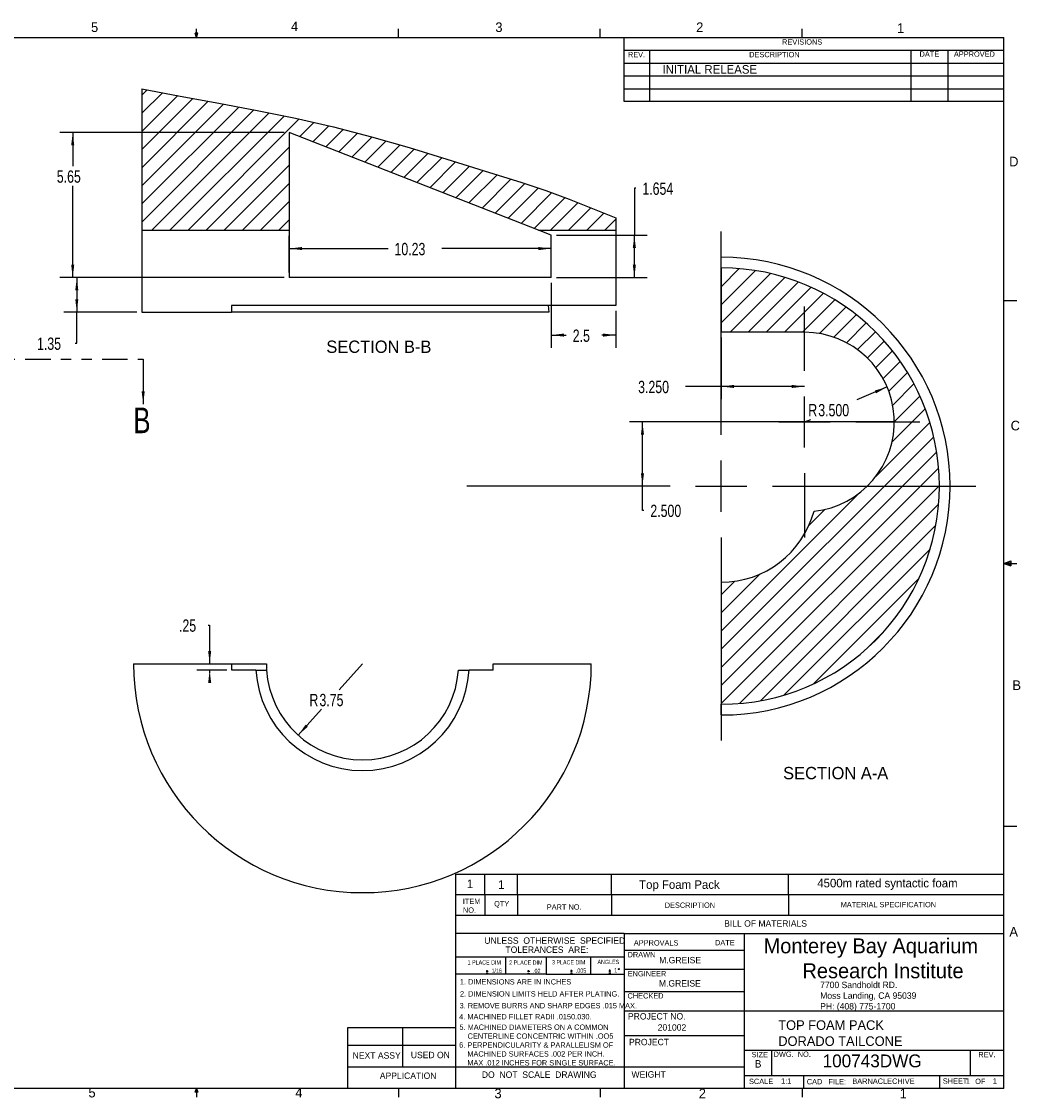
# Model space of a CAD drawing. Extents: x 0.5 to 16.5, y 0.3 to 10.8.
# Tile 2 of 2: x 6.8 to 16.5, y 0.3 to 10.8. Entities that reach past the tile are written whole.
import ezdxf

# ---------------------------------------------------------------- set-up
doc = ezdxf.new("R2010")
doc.units = 0
doc.header["$MEASUREMENT"] = 0
doc.header["$PDSIZE"] = -1
doc.linetypes.add('SLDSECTION0', pattern=[0.5, 0.25, -0.05, 0.05, -0.05, 0.05, -0.05])
doc.layers.get('0').update_dxf_attribs({"linetype": 'CONTINUOUS'})
doc.layers.get('DEFPOINTS').update_dxf_attribs({"linetype": 'CONTINUOUS'})
doc.dimstyles.new('SLDDIMSTYLE0', dxfattribs={"dimtxt": 0.12, "dimasz": 0.125, "dimexe": 0.125, "dimexo": 0.0625, "dimgap": 0.03, "dimtad": 0, "dimtih": 1, "dimtoh": 1, "dimdec": 3, "dimlfac": 4, "dimzin": 4, "dimtxsty": 'STANDARD', "dimcen": 0.09, "dimazin": 3, "dimtfac": 1, "dimtdec": 4, "dimtofl": 0, "dimtmove": 0, "dimatfit": 3, "dimtolj": 1, "dimtzin": 12})
doc.dimstyles.new('SLDDIMSTYLE2', dxfattribs={"dimtxt": 0.12, "dimasz": 0.125, "dimexe": 0.125, "dimexo": 0.0625, "dimgap": 0.03, "dimtad": 0, "dimtih": 1, "dimtoh": 1, "dimlfac": 4, "dimzin": 12, "dimtxsty": 'STANDARD', "dimcen": 0.09, "dimazin": 3, "dimtfac": 1, "dimtdec": 4, "dimtofl": 0, "dimtmove": 0, "dimatfit": 3, "dimtolj": 1, "dimtzin": 12})
doc.dimstyles.new('SLDDIMSTYLE3', dxfattribs={"dimtxt": 0.12, "dimasz": 0.125, "dimexe": 0.125, "dimexo": 0.0625, "dimgap": 0.03, "dimtad": 0, "dimtih": 1, "dimtoh": 1, "dimlfac": 4, "dimzin": 12, "dimtxsty": 'STANDARD', "dimcen": 0.09, "dimazin": 3, "dimtfac": 1, "dimtdec": 4, "dimtofl": 0, "dimtmove": 0, "dimatfit": 3, "dimtolj": 1, "dimtzin": 12})
doc.dimstyles.new('SLDDIMSTYLE4', dxfattribs={"dimtxt": 0.12, "dimasz": 0.125, "dimexe": 0.125, "dimexo": 0.0625, "dimgap": 0.03, "dimtad": 0, "dimtih": 1, "dimtoh": 1, "dimdec": 3, "dimlfac": 4, "dimzin": 4, "dimtxsty": 'STANDARD', "dimcen": 0.09, "dimazin": 3, "dimtfac": 1, "dimtdec": 4, "dimtofl": 0, "dimtmove": 0, "dimatfit": 3, "dimtolj": 1, "dimtzin": 12})
doc.dimstyles.new('SLDDIMSTYLE5', dxfattribs={"dimtxt": 0.12, "dimasz": 0.125, "dimexe": 0.125, "dimexo": 0.0625, "dimgap": 0.03, "dimtad": 0, "dimtih": 1, "dimtoh": 1, "dimdec": 3, "dimlfac": 4, "dimzin": 12, "dimtxsty": 'STANDARD', "dimcen": 0.09, "dimazin": 3, "dimtfac": 1, "dimtdec": 4, "dimtofl": 0, "dimtmove": 0, "dimatfit": 3, "dimtolj": 1, "dimtzin": 12})
doc.dimstyles.new('SLDDIMSTYLE6', dxfattribs={"dimtxt": 0.12, "dimasz": 0.125, "dimexe": 0.125, "dimexo": 0.0625, "dimgap": 0.03, "dimtad": 0, "dimtih": 1, "dimtoh": 1, "dimdec": 1, "dimlfac": 4, "dimzin": 12, "dimtxsty": 'STANDARD', "dimcen": 0.09, "dimazin": 3, "dimtfac": 1, "dimtdec": 4, "dimtofl": 0, "dimtmove": 0, "dimatfit": 3, "dimtolj": 1, "dimtzin": 12})

# ---------------------------------------------------------------- blocks, each defined once
blk = doc.blocks.new('NOTE61')
at = {"color": 7}
for p, q in [((0.19, -0.116), (0.19, -0.096)), ((0.18, -0.106), (0.2, -0.106)), ((0.18, -0.126), (0.2, -0.126))]:
    blk.add_line(p, q, dxfattribs=at)
at = {"color": 7, "width": 0.75}
for s, height, p in [('1 PLACE DIM', 0.04167, (0, -0.042)), ('1/16', 0.0417, (0.233, -0.123))]:
    blk.add_text(s, height=height, dxfattribs=at).set_placement(p)
blk = doc.blocks.new('NOTE62')
at = {"color": 7}
for p, q in [((0.19, -0.116), (0.19, -0.096)), ((0.18, -0.106), (0.2, -0.106)), ((0.18, -0.126), (0.2, -0.126))]:
    blk.add_line(p, q, dxfattribs=at)
at = {"color": 7, "width": 0.75}
for s, height, p in [('2 PLACE DIM', 0.04167, (0, -0.042)), ('.02', 0.0417, (0.233, -0.123))]:
    blk.add_text(s, height=height, dxfattribs=at).set_placement(p)
blk = doc.blocks.new('NOTE63')
at = {"color": 7}
for p, q in [((0.19, -0.116), (0.19, -0.096)), ((0.18, -0.106), (0.2, -0.106)), ((0.18, -0.126), (0.2, -0.126))]:
    blk.add_line(p, q, dxfattribs=at)
at = {"color": 7, "width": 0.75}
for s, height, p in [('3 PLACE DIM', 0.04167, (0, -0.042)), ('.005', 0.0417, (0.233, -0.123))]:
    blk.add_text(s, height=height, dxfattribs=at).set_placement(p)
blk = doc.blocks.new('NOTE64')
at = {"color": 7}
for p, q in [((0.12, -0.116), (0.12, -0.096)), ((0.11, -0.106), (0.13, -0.106)), ((0.11, -0.126), (0.13, -0.126))]:
    blk.add_line(p, q, dxfattribs=at)
blk.add_circle((0.207, -0.091), 0.005, dxfattribs=at)
at = {"color": 7, "width": 0.75}
for s, p in [('ANGLES', (0, -0.042)), ('1', (0.163, -0.123))]:
    blk.add_text(s, height=0.0417, dxfattribs=at).set_placement(p)
blk = doc.blocks.new('*D8')
at = {"color": 7, "linetype": 'CONTINUOUS'}
for p, q in [((10.119, 4.534), (9.891, 4.281)), ((9.491, 3.837), (9.719, 4.09))]:
    blk.add_line(p, q, dxfattribs=at)
at = {"color": 7}
blk.add_solid([(9.491, 3.837), (9.586, 3.92), (9.564, 3.94)], dxfattribs=at)
at = {"layer": 'DEFPOINTS', "color": 7}
for p in [(10.119, 4.534), (9.491, 3.837)]:
    blk.add_point(p, dxfattribs=at)
at = {"color": 7, "width": 0.75}
for s, p in [('R', (9.601, 4.12)), ('3.75', (9.699, 4.12))]:
    blk.add_text(s, height=0.12, dxfattribs=at).set_placement(p)
blk = doc.blocks.new('*D9')
at = {"color": 7, "linetype": 'CONTINUOUS'}
for p, q in [((8.613, 4.911), (8.628, 4.911)), ((8.628, 4.911), (8.628, 4.534)), ((8.794, 4.471), (8.503, 4.471)), ((8.628, 4.471), (8.628, 4.441))]:
    blk.add_line(p, q, dxfattribs=at)
at = {"color": 7}
for points in [[(8.628, 4.534), (8.643, 4.659), (8.613, 4.659)], [(8.628, 4.471), (8.613, 4.346), (8.643, 4.346)]]:
    blk.add_solid(points, dxfattribs=at)
at = {"layer": 'DEFPOINTS', "color": 7}
for p in [(8.844, 4.534), (8.844, 4.471)]:
    blk.add_point(p, dxfattribs=at)
at = {"color": 7, "width": 0.75}
blk.add_text('.25', height=0.12, dxfattribs=at).set_placement((8.329, 4.846))
blk = doc.blocks.new('*D10')
at = {"color": 7, "linetype": 'CONTINUOUS'}
for p, q in [((15.237, 7.233), (14.94, 7.107)), ((14.431, 6.892), (14.491, 6.917))]:
    blk.add_line(p, q, dxfattribs=at)
at = {"color": 7}
blk.add_solid([(15.237, 7.233), (15.116, 7.198), (15.128, 7.171)], dxfattribs=at)
at = {"layer": 'DEFPOINTS', "color": 7}
for p in [(15.237, 7.233), (14.431, 6.892)]:
    blk.add_point(p, dxfattribs=at)
at = {"color": 7, "width": 0.75}
for s, p in [('R', (14.468, 6.947)), ('3.500', (14.565, 6.947))]:
    blk.add_text(s, height=0.12, dxfattribs=at).set_placement(p)
blk = doc.blocks.new('*D11')
at = {"color": 7, "linetype": 'CONTINUOUS'}
for p, q in [((13.619, 7.717), (13.619, 7.113)), ((13.619, 7.238), (13.269, 7.238)), ((14.431, 7.238), (13.619, 7.238))]:
    blk.add_line(p, q, dxfattribs=at)
at = {"color": 7}
for points in [[(13.619, 7.238), (13.744, 7.223), (13.744, 7.253)], [(14.431, 7.238), (14.306, 7.253), (14.306, 7.223)]]:
    blk.add_solid(points, dxfattribs=at)
at = {"layer": 'DEFPOINTS', "color": 7}
for p in [(14.431, 7.829), (13.619, 7.767)]:
    blk.add_point(p, dxfattribs=at)
at = {"color": 7, "width": 0.75}
blk.add_text('3.250', height=0.12, dxfattribs=at).set_placement((12.808, 7.173))
blk = doc.blocks.new('*D12')
at = {"color": 7, "linetype": 'CONTINUOUS'}
for p, q in [((15.319, 6.892), (12.725, 6.892)), ((12.85, 6.267), (12.85, 6.892)), ((12.85, 6.03), (12.85, 6.267)), ((12.865, 6.03), (12.85, 6.03))]:
    blk.add_line(p, q, dxfattribs=at)
at = {"color": 7}
for points in [[(12.85, 6.892), (12.835, 6.767), (12.865, 6.767)], [(12.85, 6.267), (12.865, 6.392), (12.835, 6.392)]]:
    blk.add_solid(points, dxfattribs=at)
at = {"layer": 'DEFPOINTS', "color": 7}
for p in [(13.494, 6.892), (11.324, 6.267)]:
    blk.add_point(p, dxfattribs=at)
at = {"color": 7, "width": 0.75}
blk.add_text('2.500', height=0.12, dxfattribs=at).set_placement((12.927, 5.965))
blk = doc.blocks.new('*D13')
at = {"color": 7, "linetype": 'CONTINUOUS'}
for p, q in [((12.786, 9.172), (12.771, 9.172)), ((12.771, 9.172), (12.771, 8.714)), ((12.01, 8.714), (12.896, 8.714)), ((12.771, 8.3), (12.771, 8.714)), ((12.01, 8.3), (12.896, 8.3))]:
    blk.add_line(p, q, dxfattribs=at)
at = {"color": 7}
for points in [[(12.771, 8.714), (12.756, 8.589), (12.786, 8.589)], [(12.771, 8.3), (12.786, 8.425), (12.756, 8.425)]]:
    blk.add_solid(points, dxfattribs=at)
at = {"layer": 'DEFPOINTS', "color": 7}
for p in [(11.96, 8.714), (11.96, 8.3)]:
    blk.add_point(p, dxfattribs=at)
at = {"color": 7, "width": 0.75}
blk.add_text('1.654', height=0.12, dxfattribs=at).set_placement((12.849, 9.107))
blk = doc.blocks.new('*D14')
at = {"color": 7, "linetype": 'CONTINUOUS'}
for p, q in [((9.354, 8.3), (7.207, 8.3)), ((7.332, 8.3), (7.332, 7.964)), ((7.916, 7.964), (7.207, 7.964)), ((7.332, 7.66), (7.332, 7.964)), ((7.317, 7.66), (7.332, 7.66))]:
    blk.add_line(p, q, dxfattribs=at)
at = {"color": 7}
for points in [[(7.332, 8.3), (7.317, 8.175), (7.347, 8.175)], [(7.332, 7.964), (7.347, 8.089), (7.317, 8.089)]]:
    blk.add_solid(points, dxfattribs=at)
at = {"layer": 'DEFPOINTS', "color": 7}
for p in [(9.404, 8.3), (7.966, 7.964)]:
    blk.add_point(p, dxfattribs=at)
at = {"color": 7, "width": 0.75}
blk.add_text('1.35', height=0.12, dxfattribs=at).set_placement((6.944, 7.595))
blk = doc.blocks.new('*D15')
at = {"color": 7, "linetype": 'CONTINUOUS'}
for p, q in [((9.354, 9.714), (7.167, 9.714)), ((7.292, 9.714), (7.292, 9.385)), ((7.292, 8.3), (7.292, 9.195)), ((9.354, 8.3), (7.167, 8.3))]:
    blk.add_line(p, q, dxfattribs=at)
at = {"color": 7}
for points in [[(7.292, 9.714), (7.277, 9.589), (7.307, 9.589)], [(7.292, 8.3), (7.307, 8.425), (7.277, 8.425)]]:
    blk.add_solid(points, dxfattribs=at)
at = {"layer": 'DEFPOINTS', "color": 7}
for p in [(9.404, 9.714), (9.404, 8.3)]:
    blk.add_point(p, dxfattribs=at)
at = {"color": 7, "width": 0.75}
blk.add_text('5.65', height=0.12, dxfattribs=at).set_placement((7.137, 9.225))
blk = doc.blocks.new('*D16')
at = {"color": 7, "linetype": 'CONTINUOUS'}
for p, q in [((9.404, 8.35), (9.404, 8.708)), ((11.96, 8.35), (11.96, 8.708)), ((9.404, 8.583), (10.369, 8.583)), ((11.96, 8.583), (10.892, 8.583))]:
    blk.add_line(p, q, dxfattribs=at)
at = {"color": 7}
for points in [[(9.404, 8.583), (9.529, 8.568), (9.529, 8.598)], [(11.96, 8.583), (11.835, 8.598), (11.835, 8.568)]]:
    blk.add_solid(points, dxfattribs=at)
at = {"layer": 'DEFPOINTS', "color": 7}
for p in [(9.404, 8.3), (11.96, 8.3)]:
    blk.add_point(p, dxfattribs=at)
at = {"color": 7, "width": 0.75}
blk.add_text('10.23', height=0.12, dxfattribs=at).set_placement((10.431, 8.518))
blk = doc.blocks.new('*D17')
at = {"color": 7, "linetype": 'CONTINUOUS'}
for p, q in [((11.96, 8.25), (11.96, 7.614)), ((12.591, 7.976), (12.591, 7.614)), ((11.96, 7.739), (12.107, 7.739)), ((12.591, 7.739), (12.453, 7.739))]:
    blk.add_line(p, q, dxfattribs=at)
at = {"color": 7}
for points in [[(11.96, 7.739), (12.085, 7.724), (12.085, 7.754)], [(12.591, 7.739), (12.466, 7.754), (12.466, 7.724)]]:
    blk.add_solid(points, dxfattribs=at)
at = {"layer": 'DEFPOINTS', "color": 7}
for p in [(11.96, 8.3), (12.591, 8.026)]:
    blk.add_point(p, dxfattribs=at)
at = {"color": 7, "width": 0.75}
blk.add_text('2.5', height=0.12, dxfattribs=at).set_placement((12.17, 7.673))

msp = doc.modelspace()

# ---------------------------------------------------------------- linework, layer by layer
at = {"color": 255, "linetype": 'CONTINUOUS'}
for p, q in [((8.501, 10.64207), (8.501, 10.72687)), ((10.46975, 10.64207), (10.46975, 10.72687)), ((12.4385, 10.64207), (12.4385, 10.72687)), ((14.40725, 10.64207), (14.40725, 10.72687)), ((0.62625, 10.64207), (16.37625, 10.64207)), ((8.501, 10.64207), (8.48775, 10.68401)), ((8.51356, 10.68401), (8.48775, 10.68401)), ((8.49396, 10.68401), (8.501, 10.64207)), ((8.501, 10.64207), (8.51356, 10.68401)), ((8.50591, 10.68401), (8.501, 10.64207)), ((12.67239, 10.01707), (12.67239, 10.64207)), ((16.37625, 0.39207), (16.37625, 10.64207)), ((12.67239, 10.51707), (16.37625, 10.51707)), ((12.9197, 10.51707), (12.9197, 10.01707)), ((15.46928, 10.51707), (15.46928, 10.01707)), ((15.82922, 10.51707), (15.82922, 10.01707)), ((12.67239, 10.39207), (16.37625, 10.39207)), ((12.67239, 10.26707), (16.37625, 10.26707)), ((12.67239, 10.14207), (16.37625, 10.14207)), ((16.37625, 10.01707), (12.67239, 10.01707)), ((16.37625, 8.07529), (16.50125, 8.07529)), ((16.37625, 5.51279), (16.44343, 5.5368)), ((16.37625, 5.51279), (16.44343, 5.52183)), ((16.37625, 5.51279), (16.50125, 5.51279)), ((16.37625, 5.51279), (16.44343, 5.49021)), ((16.37625, 5.51279), (16.44343, 5.50248)), ((16.44343, 5.5368), (16.44343, 5.49021)), ((16.37625, 2.95029), (16.50125, 2.95029)), ((11.02889, 2.28), (11.02889, 2.4806)), ((11.02889, 2.4806), (16.37625, 2.4806)), ((11.31268, 2.28), (11.31268, 2.4806)), ((11.63053, 2.28), (11.63053, 2.4806)), ((12.54953, 2.28), (12.54953, 2.4806)), ((14.27348, 2.28), (14.27348, 2.4806)), ((16.37625, 2.28), (11.02889, 2.28)), ((11.02889, 0.39207), (11.02889, 2.28)), ((11.31268, 2.28), (11.31268, 2.07721)), ((11.63053, 2.28), (11.63053, 2.07721)), ((12.54953, 2.28), (12.54953, 2.07721)), ((14.27348, 2.28), (14.27348, 2.07721)), ((16.37625, 2.07721), (11.02889, 2.07721)), ((12.67239, 1.90398), (11.02889, 1.90398)), ((12.67239, 1.90398), (16.37625, 1.90398)), ((12.67239, 1.90398), (12.67239, 0.39207)), ((13.84349, 1.90398), (13.84349, 0.39207)), ((12.67239, 1.73977), (13.84349, 1.73977)), ((11.02889, 1.67712), (12.67239, 1.67712)), ((11.51392, 1.67712), (11.51392, 1.50658)), ((11.91122, 1.67712), (11.91122, 1.50658)), ((12.34207, 1.67712), (12.34207, 1.50658)), ((11.91122, 1.50658), (11.02889, 1.50658)), ((11.91122, 1.50658), (12.67239, 1.50658)), ((12.67239, 1.55406), (13.84349, 1.55406)), ((12.67239, 1.33604), (13.84349, 1.33604)), ((12.67239, 1.14803), (13.84349, 1.14803)), ((13.84349, 1.14803), (16.37625, 1.14803)), ((9.97625, 0.39207), (9.97625, 0.9869)), ((9.97625, 0.9869), (11.02889, 0.9869)), ((10.50883, 0.9869), (10.50883, 0.60207)), ((13.84349, 0.90409), (12.67239, 0.90409)), ((9.97625, 0.81367), (11.02889, 0.81367)), ((13.84349, 0.76707), (16.37625, 0.76707)), ((14.10989, 0.76707), (14.10989, 0.51707)), ((16.04739, 0.76707), (16.04739, 0.51707)), ((9.97625, 0.60207), (13.84349, 0.60207)), ((13.84349, 0.51707), (16.37625, 0.51707)), ((14.42239, 0.51707), (14.42239, 0.39207)), ((15.74739, 0.51707), (15.74739, 0.39207)), ((16.37625, 0.39207), (0.62625, 0.39207)), ((8.48775, 0.3575), (8.501, 0.39207)), ((8.51356, 0.3575), (8.48775, 0.3575)), ((8.501, 0.39207), (8.501, 0.30727)), ((8.501, 0.39207), (8.51356, 0.3575)), ((10.46975, 0.39207), (10.46975, 0.30727)), ((12.4385, 0.39207), (12.4385, 0.30727)), ((14.40725, 0.39207), (14.40725, 0.30727))]:
    msp.add_line(p, q, dxfattribs=at)
at = {"color": 7, "linetype": 'CONTINUOUS'}
for p, q in [((7.96624, 10.14123), (7.96624, 8.7619)), ((8.01892, 10.13125), (7.96624, 10.07858)), ((8.16755, 10.10311), (7.96624, 9.9018)), ((8.31617, 10.07496), (7.96624, 9.72503)), ((8.4648, 10.04681), (7.96624, 9.54825)), ((8.61346, 10.01869), (7.96624, 9.37147)), ((8.76227, 9.99073), (7.96624, 9.1947)), ((8.91109, 9.96277), (7.96624, 9.01792)), ((9.05991, 9.93481), (7.96624, 8.84114)), ((9.20873, 9.90685), (8.06377, 8.7619)), ((9.354, 9.87535), (8.24055, 8.7619)), ((9.49909, 9.84366), (8.41733, 8.7619)), ((9.64419, 9.81198), (9.50591, 9.67371)), ((9.78928, 9.7803), (9.63298, 9.624)), ((11.83685, 8.7619), (9.40374, 9.71367)), ((9.40374, 9.71367), (9.40374, 8.7619)), ((9.93036, 9.7446), (9.76005, 9.57429)), ((10.06948, 9.70694), (9.88712, 9.52459)), ((10.2086, 9.66928), (10.01419, 9.47488)), ((9.40374, 9.57154), (8.5941, 8.7619)), ((10.34772, 9.63163), (10.14126, 9.42517)), ((10.48594, 9.59308), (10.26833, 9.37547)), ((10.62141, 9.55177), (10.3954, 9.32576)), ((10.75688, 9.51046), (10.52247, 9.27605)), ((10.89235, 9.46916), (10.64954, 9.22634)), ((9.40374, 9.39476), (8.77088, 8.7619)), ((11.02782, 9.42785), (10.77661, 9.17664)), ((11.16282, 9.38607), (10.90368, 9.12693)), ((11.29766, 9.34413), (11.03075, 9.07722)), ((11.43249, 9.30218), (11.15782, 9.02752)), ((11.56732, 9.26024), (11.28489, 8.97781)), ((9.40374, 9.21798), (8.94766, 8.7619)), ((11.70174, 9.21788), (11.41196, 8.9281)), ((11.83467, 9.17404), (11.53903, 8.8784)), ((9.40374, 9.04121), (9.12443, 8.7619)), ((11.96569, 9.12828), (11.6661, 8.82869)), ((12.09451, 9.08032), (11.79317, 8.77898)), ((12.22144, 9.03048), (11.95286, 8.7619)), ((12.34749, 8.97975), (12.12964, 8.7619)), ((12.47354, 8.92902), (12.30641, 8.7619)), ((9.40374, 8.86443), (9.30121, 8.7619)), ((12.59124, 8.86995), (12.48319, 8.7619)), ((12.59124, 8.88166), (12.59124, 8.7619)), ((7.96624, 8.7619), (9.40374, 8.7619)), ((7.96624, 8.7619), (7.96624, 7.96367)), ((9.40374, 8.7619), (9.40374, 8.30025)), ((11.83685, 8.7619), (12.59124, 8.7619)), ((11.96013, 8.71367), (11.83685, 8.7619)), ((12.59124, 8.7619), (12.59124, 8.02617)), ((13.61875, 6.7666), (13.61875, 8.74898)), ((11.96013, 8.30025), (11.96013, 8.71367)), ((13.61875, 8.39444), (13.61875, 8.49898)), ((11.96013, 8.30025), (9.40374, 8.30025)), ((13.61875, 8.39444), (13.61875, 7.7666)), ((13.79475, 8.38715), (13.61875, 8.21115)), ((13.95248, 8.3681), (13.61875, 8.03437)), ((14.10037, 8.33921), (13.61875, 7.85759)), ((14.23974, 8.30181), (13.70454, 7.7666)), ((14.37154, 8.25683), (13.88131, 7.7666)), ((14.49646, 8.20498), (14.05809, 7.7666)), ((14.61505, 8.14678), (14.23487, 7.7666)), ((12.59124, 8.02617), (8.84124, 8.02617)), ((8.84124, 8.02617), (8.84124, 7.96367)), ((11.93132, 8.02617), (11.93593, 7.96367)), ((14.72767, 8.08263), (14.41164, 7.7666)), ((14.43125, 7.3916), (14.43125, 8.0166)), ((14.83464, 8.01282), (14.57631, 7.75449)), ((7.96624, 7.96367), (8.84124, 7.96367)), ((11.93593, 7.96367), (8.84124, 7.96367)), ((14.93616, 7.93756), (14.71716, 7.71857)), ((15.03237, 7.857), (14.84041, 7.66504)), ((14.43125, 7.7666), (13.61875, 7.7666)), ((15.12336, 7.77121), (14.94907, 7.59693)), ((15.20915, 7.68022), (15.04458, 7.51566)), ((15.28971, 7.58401), (15.1274, 7.4217)), ((7.9796, 7.50304), (7.9796, 7.06504)), ((15.36497, 7.48249), (15.19716, 7.31469)), ((15.43478, 7.37553), (15.25258, 7.19333)), ((15.49893, 7.2629), (15.29088, 7.05485)), ((14.43125, 6.6416), (14.43125, 7.1416)), ((15.55712, 7.14432), (15.30625, 6.89344)), ((15.60897, 7.01939), (15.28366, 6.69408)), ((13.93125, 6.8916), (13.30625, 6.8916)), ((14.18125, 6.8916), (14.68125, 6.8916)), ((14.93125, 6.8916), (15.55625, 6.8916)), ((15.65395, 6.88759), (15.12588, 6.35952)), ((15.69136, 6.74822), (13.61875, 4.67561)), ((15.72025, 6.60034), (13.61875, 4.49884)), ((13.61875, 6.0166), (13.61875, 6.5166)), ((15.73929, 6.4426), (13.61875, 4.32206)), ((14.43125, 6.3916), (14.43125, 5.7666)), ((13.11875, 6.2666), (11.13637, 6.2666)), ((13.36875, 6.2666), (13.86875, 6.2666)), ((15.74657, 6.27311), (13.61875, 4.14528)), ((14.96333, 6.19697), (13.61875, 4.85239)), ((14.11875, 6.2666), (16.10113, 6.2666)), ((15.73915, 6.08891), (13.79644, 4.1462)), ((14.62877, 6.03919), (14.47546, 5.88588)), ((15.7121, 5.88508), (14.00027, 4.17325)), ((13.61875, 5.7666), (13.61875, 3.78423)), ((15.65593, 5.65213), (14.23322, 4.22942)), ((13.99947, 5.40989), (13.61875, 5.02917)), ((15.54662, 5.36604), (14.51931, 4.33874)), ((13.75133, 5.33852), (13.61875, 5.20594)), ((13.61875, 5.3291), (13.61875, 4.13877)), ((15.19899, 4.84164), (15.04371, 4.68636)), ((7.88618, 4.53387), (8.84356, 4.53387)), ((8.84356, 4.47137), (8.84356, 4.53387)), ((8.84356, 4.53387), (9.18106, 4.53387)), ((11.39356, 4.47137), (11.39356, 4.53387)), ((11.39356, 4.53387), (12.35094, 4.53387)), ((9.07907, 4.47137), (8.84356, 4.47137)), ((9.07907, 4.47137), (9.18315, 4.47137)), ((11.05398, 4.47137), (11.15805, 4.47137)), ((11.39356, 4.47137), (11.15805, 4.47137)), ((13.61875, 4.03423), (13.61875, 4.13877))]:
    msp.add_line(p, q, dxfattribs=at)
at = {"color": 7, "linetype": 'SLDSECTION0'}
msp.add_line((1.57775, 7.50304), (7.9796, 7.50304), dxfattribs=at)
at = {"color": 7, "linetype": 'CONTINUOUS', "flags": 128}
msp.add_lwpolyline([(7.96624, 10.14123), (8.34085, 10.06906), (8.71612, 9.99996), (9.09116, 9.92982), (9.46506, 9.8545), (9.83689, 9.7699), (10.20732, 9.6731), (10.57525, 9.56698), (10.9416, 9.455), (11.30726, 9.34062), (11.67316, 9.22731), (11.90581, 9.15057), (12.13543, 9.06509), (12.36371, 8.9743), (12.59124, 8.88166)], dxfattribs=at)
at = {"color": 7, "linetype": 'CONTINUOUS'}
for centre, radius, start, end in [((13.61875, 6.2666), 2.23238, 270, 90), ((13.61875, 6.2666), 2.12783, 270, 90), ((14.43125, 6.8916), 0.875, 276.061156, 90), ((13.61875, 6.2666), 0.9375, 270, 344.843936), ((10.11856, 4.53387), 2.23238, 180, 0), ((10.11856, 4.53387), 0.9375, 180, 183.822554), ((10.11856, 4.53387), 1.04136, 183.440814, 356.559186), ((10.11856, 4.53387), 0.9375, 183.822554, 356.177446)]:
    msp.add_arc(centre, radius, start, end, dxfattribs=at)
msp.add_solid([(7.9796, 7.06504), (7.9946, 7.19004), (7.9646, 7.19004)], dxfattribs=at)

# ---------------------------------------------------------------- block references
for name, p in [('NOTE61', (11.14446, 1.64279)), ('NOTE62', (11.54987, 1.64063)), ('NOTE63', (11.96716, 1.64358)), ('NOTE64', (12.41125, 1.64681))]:
    msp.add_blockref(name, p)

# ---------------------------------------------------------------- texts
at = {"color": 7, "width": 0.75}
msp.add_text('B', height=0.25, dxfattribs=at).set_placement((7.88387, 6.78254))
at = {"color": 7}
for s, insert, char_height, attachment_point in [('5', (7.47093, 10.78835), 0.09375, 1), ('4', (9.42169, 10.79683), 0.09375, 1), ('3', (11.41485, 10.78835), 0.09375, 1), ('2', (13.37409, 10.78835), 0.09375, 1), ('1', (15.33333, 10.77987), 0.09375, 1), ('REVISIONS', (14.21196, 10.62381), 0.052083, 1), ('DATE', (15.5531, 10.50548), 0.052083, 1), ('APPROVED', (15.88839, 10.50548), 0.052083, 1), ('REV.', (12.70811, 10.50055), 0.052083, 1), ('DESCRIPTION', (13.89147, 10.50055), 0.0520833, 1), ('INITIAL RELEASE', (13.04533, 10.37158), 0.0833333, 1), ('D', (16.42762, 9.47836), 0.09375, 1), ('SECTION B-B', (10.27874, 7.68553), 0.12, 2), ('C', (16.4418, 6.90343), 0.09375, 1), ('B', (16.45931, 4.37145), 0.09375, 1), ('SECTION A-A', (14.73494, 3.52775), 0.12, 2), ('1', (11.13695, 2.42917), 0.08333, 1), ('1', (11.44127, 2.4221), 0.08333, 1), ('Top Foam Pack', (12.81722, 2.4221), 0.0833333, 1), ('4500m rated syntactic foam', (14.5553, 2.43662), 0.0833333, 1), ('ITEM', (11.09742, 2.24314), 0.052083, 1), ('QTY', (11.40298, 2.21972), 0.052083, 1), ('DESCRIPTION', (13.06704, 2.20559), 0.0520833, 1), ('MATERIAL SPECIFICATION', (14.78337, 2.21129), 0.0520833, 1), ('NO.', (11.09857, 2.15733), 0.052083, 1), ('PART NO.', (11.91641, 2.18782), 0.052083, 1), ('BILL OF MATERIALS', (13.64693, 2.03224), 0.0625, 1), ('A', (16.42952, 1.96707), 0.09375, 1), ('UNLESS  OTHERWISE  SPECIFIED', (11.30724, 1.86536), 0.0625, 1), ('APPROVALS', (12.76556, 1.83807), 0.052083, 1), ('DATE', (13.55783, 1.84005), 0.052083, 1), ('Monterey Bay Aquarium\\P       Research Institute', (14.03167, 1.8559), 0.1458333, 1), ('TOLERANCES  ARE:', (11.51351, 1.77687), 0.0625, 1), ('DRAWN', (12.70477, 1.72299), 0.052083, 1), ('M.GREISE', (13.01297, 1.67496), 0.0625, 1), ('ENGINEER', (12.70647, 1.53704), 0.052083, 1), ('1. DIMENSIONS ARE IN INCHES', (11.06838, 1.45816), 0.0520833, 1), ('M.GREISE', (13.01057, 1.44848), 0.0625, 1), ('7700 Sandholdt RD.\\PMoss Landing, CA 95039\\PPH: (408) 775-1700', (14.5835, 1.43309), 0.0625, 1), ('2. DIMENSION LIMITS HELD AFTER PLATING.', (11.06955, 1.34081), 0.0520833, 1), ('CHECKED', (12.70407, 1.32157), 0.052083, 1), ('3. REMOVE BURRS AND SHARP EDGES .015 MAX.', (11.06599, 1.22556), 0.0520833, 1), ('4. MACHINED FILLET RADII .0150.030.', (11.0624, 1.11761), 0.0520833, 1), ('PROJECT NO.', (12.70862, 1.12684), 0.0625, 1), ('TOP FOAM PACK\\PDORADO TAILCONE\\P', (14.1747, 1.05678), 0.09375, 1), ('5. MACHINED DIAMETERS ON A COMMON\\P    CENTERLINE CONCENTRIC WITHIN .OO5', (11.06443, 1.01575), 0.0520833, 1), ('201002', (12.99854, 1.0185), 0.0625, 1), ('6. PERPENDICULARITY & PARALLELISM OF\\P    MACHINED SURFACES .002 PER INCH.\\P    MAX .012 INCHES FOR SINGLE SURFACE.', (11.06161, 0.84199), 0.0520833, 1), ('PROJECT', (12.71894, 0.8761), 0.0625, 1), ('NEXT ASSY', (10.02281, 0.7452), 0.0625, 1), ('USED ON', (10.59039, 0.7497), 0.0625, 1), ('SIZE', (13.91481, 0.74828), 0.052083, 1), ('DWG.  NO.', (14.1292, 0.75211), 0.052083, 1), ('REV.', (16.12624, 0.74828), 0.052083, 1), ('B', (13.94577, 0.66855), 0.07292, 1), ('100743DWG', (14.60754, 0.72336), 0.125, 1), ('APPLICATION', (10.2879, 0.54746), 0.0625, 1), ('DO  NOT  SCALE  DRAWING', (11.28331, 0.5581), 0.0625, 1), ('WEIGHT', (12.74311, 0.56032), 0.0625, 1), ('SCALE ', (13.88922, 0.48714), 0.052083, 1), ('1:1', (14.20251, 0.49068), 0.052083, 1), ('CAD   FILE:   ', (14.4529, 0.48429), 0.0520833, 1), ('BARNACLE\\ARCHIVE', (14.8973, 0.48916), 0.0520833, 1), ('SHEET', (15.78019, 0.49012), 0.052083, 1), ('1', (16.00418, 0.48986), 0.05208, 1), ('OF', (16.09572, 0.48765), 0.052083, 1), ('1', (16.26731, 0.49094), 0.05208, 1), ('5', (7.44549, 0.39845), 0.09375, 1), ('4', (9.4641, 0.39845), 0.09375, 1), ('3', (11.40637, 0.38997), 0.09375, 1), ('2', (13.39954, 0.38997), 0.09375, 1), ('1', (15.35878, 0.38997), 0.09375, 1)]:
    msp.add_mtext(s, dxfattribs=dict(at, insert=insert, char_height=char_height, attachment_point=attachment_point))

# ---------------------------------------------------------------- dimensions: what is measured, and where the dimension line sits
for base, p1, p2, angle, dimstyle, picture, middle in [((7.29229, 9.71367), (9.40374, 9.71367), (9.40374, 8.30025), 90, 'SLDDIMSTYLE3', '*D15', (7.29229, 9.29006)), ((12.77118, 8.30025), (11.96013, 8.30025), (11.96013, 8.71367), 90, 'SLDDIMSTYLE5', '*D13', (12.77118, 9.17223)), ((11.96013, 8.5831), (11.96013, 8.30025), (9.40374, 8.30025), 180, 'SLDDIMSTYLE3', '*D16', (10.63068, 8.5831)), ((7.33156, 8.30025), (9.40374, 8.30025), (7.96624, 7.96367), 90, 'SLDDIMSTYLE3', '*D14', (7.33156, 7.66014)), ((12.84973, 6.2666), (11.32387, 6.2666), (13.49375, 6.8916), 90, 'SLDDIMSTYLE0', '*D12', (12.84973, 6.03022)), ((8.62764, 4.47137), (8.84356, 4.47137), (8.84356, 4.53387), 90, 'SLDDIMSTYLE3', '*D9', (8.62764, 4.91087))]:
    dim = msp.add_linear_dim(base=base, p1=p1, p2=p2, angle=angle, dimstyle=dimstyle)
    dim.commit()
    dim.dimension.update_dxf_attribs({"geometry": picture, "text_midpoint": middle, "dimtype": 160})
for base, p1, p2, dimstyle, picture, middle in [((11.96013, 7.73869), (11.96013, 8.30025), (12.59124, 8.02617), 'SLDDIMSTYLE6', '*D17', (12.28024, 7.73869)), ((14.43125, 7.23832), (14.43125, 7.8291), (13.61875, 7.7666), 'SLDDIMSTYLE0', '*D11', (13.00683, 7.23832))]:
    dim = msp.add_linear_dim(base=base, p1=p1, p2=p2, dimstyle=dimstyle)
    dim.commit()
    dim.dimension.update_dxf_attribs({"geometry": picture, "text_midpoint": middle, "dimtype": 160})
for center, mpoint, dimstyle, picture, middle in [((14.43125, 6.8916), (15.23677, 7.2333), 'SLDDIMSTYLE4', '*D10', (14.7153, 7.0121)), ((10.11856, 4.53387), (9.49141, 3.83703), 'SLDDIMSTYLE2', '*D8', (9.80499, 4.18545))]:
    dim = msp.add_radius_dim(center=center, mpoint=mpoint, dimstyle=dimstyle)
    dim.commit()
    dim.dimension.update_dxf_attribs({"geometry": picture, "text_midpoint": middle, "dimtype": 164})

doc.saveas('drawing.dxf')
